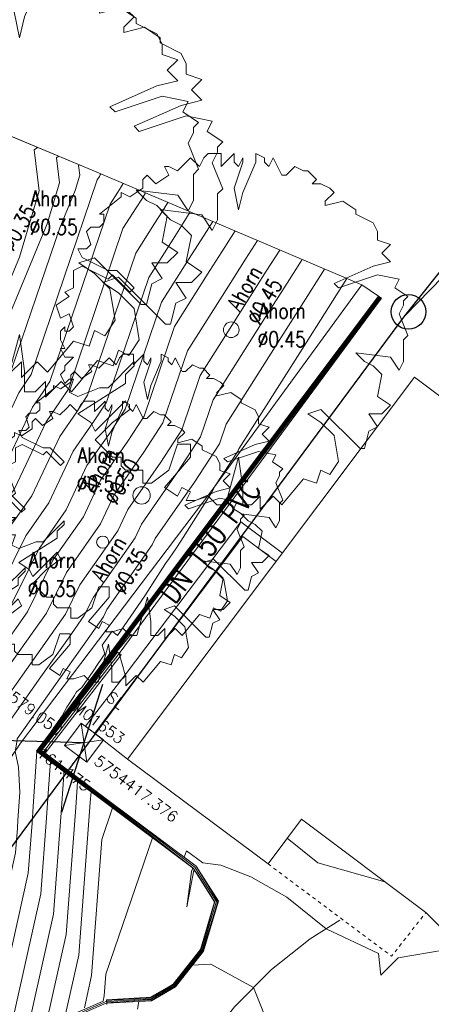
# Model space of a CAD drawing. Header units: metres. Extents: x 3490449 to 3490968, y 5754217 to 5754743.
# Tile 32 of 212: x 3490577 to 3490589, y 5754410 to 5754438. Entities that reach past the tile are written whole.
import ezdxf
from ezdxf.enums import TextEntityAlignment as Align

# ---------------------------------------------------------------- set-up
doc = ezdxf.new("R2010")
doc.units = ezdxf.units.M
doc.header["$LTSCALE"] = 0.25
doc.linetypes.add('Kartierung-07$0$AUSGEZOGEN', pattern=[0])
doc.linetypes.add('Kartierung-07$0$STRICHLINIE', pattern=[19.05, 12.7, -6.35])
for name, color, linetype, lineweight, true_color in [('Kartierung-07$0$$BRUCH', 7, 'Continuous', 18, 0x82563a), ('Kartierung-07$0$$HOEHEN_Haupt', 7, 'Continuous', 18, 0x82563a), ('Kartierung-07$0$$HOEHEN_Mittel', 7, 'Continuous', 18, 0x82563a), ('Kartierung-07$0$$P_INF_FL', 7, 'Kartierung-07$0$AUSGEZOGEN', 18, 0x82563a), ('Kartierung-07$0$$P_INF_H', 7, 'Kartierung-07$0$AUSGEZOGEN', 18, 0x82563a), ('Kartierung-07$0$$P_INF_NR', 7, 'Kartierung-07$0$AUSGEZOGEN', 18, 0x82563a), ('Kartierung-07$0$$P_INF_X', 7, 'Kartierung-07$0$AUSGEZOGEN', 18, 0x82563a), ('Kartierung-07$0$$PKT_SL', 7, 'Continuous', 18, 0x82563a), ('Kartierung-07$0$B_Bau', 7, 'Continuous', 18, 0x82563a), ('Kartierung-07$0$B_Baum', 7, 'Continuous', 18, 0x82563a), ('Kartierung-07$0$B_Befestigt', 7, 'Continuous', 18, 0x82563a), ('Kartierung-07$0$B_Gelaendeknick', 7, 'Continuous', 18, 0x82563a), ('Kartierung-07$0$B_Haus', 7, 'Kartierung-07$0$AUSGEZOGEN', 18, 0x82563a), ('Kartierung-07$0$B_Mauer', 7, 'Kartierung-07$0$AUSGEZOGEN', 18, 0x82563a), ('Kartierung-07$0$B_Rinne', 7, 'Continuous', 18, 0x82563a), ('Kartierung-07$0$B_Schrift_Baum', 7, 'Continuous', 18, 0x82563a), ('Kartierung-07$0$B_Schrift_Baum_60Grad', 7, 'Continuous', 18, 0x82563a), ('Kartierung-07$0$B_Zaun', 7, 'Kartierung-07$0$AUSGEZOGEN', 18, 0x82563a), ('Kartierung-07$0$Hilfe_DGM', 7, 'Continuous', 18, 0x82563a), ('Kartierung-07$0$SYM_SL', 7, 'Kartierung-07$0$AUSGEZOGEN', 18, 0x82563a)]:
    doc.layers.add(name, color=color, linetype=linetype, lineweight=lineweight, true_color=true_color)
for name, color, linetype, true_color in [('Kartierung-07$0$B_MW-Leitung_Aus', 7, 'Continuous', 0x82563a), ('Kartierung-07$0$B_MW-Leitung_HA_Schrift_Aus', 7, 'Continuous', 0x82563a), ('Kartierung-07$0$B_Schachtschrift_MW_HA_Aus', 7, 'Continuous', 0x82563a)]:
    doc.layers.add(name, color=color, linetype=linetype, true_color=true_color)
doc.layers.add('Kartierung-07$0$B_MW-Schacht', color=7, linetype='Continuous')
doc.styles.add('Kartierung-07$0$STANDARD', font='romans.shx', dxfattribs={"width": 0.8})

# ---------------------------------------------------------------- blocks, each defined once
blk = doc.blocks.new('Kartierung-07$0$PKT_SL')
at = {"layer": 'Kartierung-07$0$SYM_SL'}
for p, q in [((-0.5, -0.5), (0.5, 0.5)), ((0.5, -0.5), (-0.5, 0.5)), ((0.5, 0.5), (-0.5, 0.5)), ((-0.5, 0.5), (-0.5, -0.5)), ((0.5, -0.5), (0.5, 0.5)), ((-0.5, -0.5), (0.5, -0.5))]:
    blk.add_line(p, q, dxfattribs=at)
at = {"layer": 'Kartierung-07$0$$P_INF_FL', "style": 'Kartierung-07$0$STANDARD'}
blk.add_attdef('CODE', text='', height=0.8, dxfattribs=at).set_placement((0, 1.7), align=Align.CENTER)
at = {"layer": 'Kartierung-07$0$$P_INF_H', "style": 'Kartierung-07$0$STANDARD'}
blk.add_attdef('H', text='', height=0.8, dxfattribs=at).set_placement((0, -1.4), align=Align.CENTER)
at = {"layer": 'Kartierung-07$0$$P_INF_NR', "style": 'Kartierung-07$0$STANDARD'}
blk.add_attdef('NR', text='', height=0.8, dxfattribs=at).set_placement((0, 0.7), align=Align.CENTER)
at = {"layer": 'Kartierung-07$0$$P_INF_X', "style": 'Kartierung-07$0$STANDARD'}
blk.add_attdef('X', text='', height=0.8, dxfattribs=at).set_placement((-0.9, -0.4), align=Align.RIGHT)
blk.add_attdef('Y', (0.7, -0.4), '', height=0.8, dxfattribs=at)
blk = doc.blocks.new('Kartierung-07$0$B_Baum')
at = {"layer": 'Kartierung-07$0$B_Baum'}
blk.add_lwpolyline([(-0.4417, -0.1918), (-0.4667, -0.1793), (-0.4542, -0.1418), (-0.4667, -0.1418), (-0.4792, -0.1543), (-0.4917, -0.1293), (-0.4792, -0.1168), (-0.4792, -0.1043), (-0.4542, -0.0793), (-0.4792, -0.0793), (-0.4917, -0.0543), (-0.4792, -0.0543), (-0.4917, -0.0293), (-0.4917, -0.0043), (-0.4792, 0.0082), (-0.4792, -0.0043), (-0.4667, -0.0043), (-0.4542, 0.0082), (-0.4667, 0.0457), (-0.4917, 0.0332), (-0.5042, 0.0707), (-0.4667, 0.0957), (-0.4792, 0.1082), (-0.4542, 0.1207), (-0.4542, 0.1457), (-0.4542, 0.1707), (-0.4292, 0.1832), (-0.3542, 0.1457), (-0.3417, 0.1582), (-0.2917, 0.1082), (-0.2792, 0.1207), (-0.3292, 0.1707), (-0.3542, 0.1707), (-0.4292, 0.2082), (-0.4417, 0.2332), (-0.4167, 0.2332), (-0.4042, 0.2457), (-0.4167, 0.2832), (-0.4042, 0.2957), (-0.3792, 0.2957), (-0.3667, 0.3082), (-0.3667, 0.3332), (-0.3792, 0.3332), (-0.3167, 0.3832), (-0.3167, 0.3957), (-0.2917, 0.3832), (-0.2542, 0.4082), (-0.2542, 0.4332), (-0.2417, 0.4457), (-0.2167, 0.4207), (-0.1792, 0.4457), (-0.1917, 0.4707), (-0.1792, 0.4707), (-0.1542, 0.4582), (-0.1292, 0.4832), (-0.1167, 0.4957), (-0.0917, 0.4707), (-0.0792, 0.4957), (-0.0667, 0.5082), (-0.0292, 0.5082), (-0.0292, 0.4707), (-0.0167, 0.4832), (0.0083, 0.5082), (0.0083, 0.4832), (0.0208, 0.4707), (0.0333, 0.4957), (0.0333, 0.4832), (0.0083, 0.4082), (0.0208, 0.3457), (0.0333, 0.3957), (0.0708, 0.4832), (0.0708, 0.5082), (0.0958, 0.4957), (0.0958, 0.4832), (0.1083, 0.4707), (0.1208, 0.4957), (0.1333, 0.4707), (0.1458, 0.4457), (0.1583, 0.4457), (0.1833, 0.4707), (0.2083, 0.4582), (0.2208, 0.4582), (0.2458, 0.4332), (0.2333, 0.4207), (0.2583, 0.4207), (0.2833, 0.4082), (0.2958, 0.3957), (0.2708, 0.3707), (0.2708, 0.3582), (0.3208, 0.3707), (0.3583, 0.3457), (0.3583, 0.3332), (0.4083, 0.3082), (0.4208, 0.2832), (0.4208, 0.2582), (0.4583, 0.2457), (0.4333, 0.2207), (0.4583, 0.1957), (0.4083, 0.1832), (0.2958, 0.1332), (0.3083, 0.1207), (0.4208, 0.1582), (0.4833, 0.1457), (0.4708, 0.1207), (0.5083, 0.0957), (0.4958, 0.0832), (0.4958, 0.0707), (0.4833, 0.0457), (0.5083, -0.0168), (0.4958, -0.0293), (0.4958, -0.0918), (0.4833, -0.1168), (0.4583, -0.0793), (0.3583, -0.0668), (0.3833, -0.0918), (0.4083, -0.1043), (0.4333, -0.1293), (0.4208, -0.1918), (0.4583, -0.2168), (0.4333, -0.2418), (0.3958, -0.2418), (0.4208, -0.2793), (0.3958, -0.2918), (0.3833, -0.3418), (0.3708, -0.3418), (0.2583, -0.2293), (0.2208, -0.2418), (0.2583, -0.2668), (0.2958, -0.3043), (0.3083, -0.3793), (0.2833, -0.4168), (0.2583, -0.4043), (0.2458, -0.4418), (0.2083, -0.4293), (0.1458, -0.5043), (0.1208, -0.4793), (0.0833, -0.5168), (0.0833, -0.4793), (0.0583, -0.5043), (0.0333, -0.5043), (0.0333, -0.4543), (0.0208, -0.3668), (-0.0167, -0.5043), (-0.0417, -0.5043), (-0.0667, -0.4793), (-0.1042, -0.4918), (-0.1292, -0.4918), (-0.1167, -0.4668), (-0.1417, -0.4543), (-0.1542, -0.4793), (-0.1917, -0.4543), (-0.1167, -0.3668), (-0.1167, -0.3293), (-0.1542, -0.3293), (-0.1792, -0.4043), (-0.2292, -0.4418), (-0.2542, -0.4418), (-0.2542, -0.4043), (-0.3042, -0.4043), (-0.3167, -0.3918), (-0.3167, -0.3668), (-0.3417, -0.3668), (-0.3917, -0.3168), (-0.3417, -0.2668), (-0.2917, -0.2293), (-0.3042, -0.2043), (-0.3917, -0.2918), (-0.4042, -0.2668), (-0.4417, -0.2418), (-0.3042, -0.1543), (-0.3042, -0.1293), (-0.2792, -0.1043), (-0.2792, -0.0918), (-0.3542, -0.1668), (-0.3792, -0.1668), (-0.4417, -0.1918)], dxfattribs=at)

msp = doc.modelspace()

# ---------------------------------------------------------------- linework, layer by layer
at = {"layer": 'Kartierung-07$0$$BRUCH', "ltscale": 0.02}
for p, q in [((3490579.288, 5754433.865), (3490572.496, 5754436.7)), ((3490587.047, 5754430.562), (3490579.288, 5754433.865)), ((3490582.705, 5754424.596), (3490587.047, 5754430.562)), ((3490587.529, 5754430.236), (3490577.686, 5754417.131)), ((3490587.609, 5754430.176), (3490577.826, 5754417.151)), ((3490577.23, 5754417.36), (3490582.705, 5754424.596)), ((3490578.965, 5754418.513), (3490580.066, 5754419.944)), ((3490577.884, 5754417.108), (3490578.965, 5754418.513)), ((3490576.151, 5754415.775), (3490577.23, 5754417.36)), ((3490577.686, 5754417.131), (3490579.527, 5754415.755)), ((3490577.826, 5754417.151), (3490577.884, 5754417.108)), ((3490577.884, 5754417.108), (3490579.587, 5754415.835)), ((3490579.527, 5754415.755), (3490582.205, 5754413.753)), ((3490579.587, 5754415.835), (3490582.28, 5754413.822)), ((3490582.205, 5754413.753), (3490582.812, 5754412.791)), ((3490582.28, 5754413.822), (3490582.921, 5754412.806)), ((3490582.812, 5754412.791), (3490582.404, 5754411.412)), ((3490582.921, 5754412.806), (3490582.494, 5754411.365)), ((3490585.56, 5754411.728), (3490586.41, 5754412.257)), ((3490584.445, 5754410.841), (3490585.56, 5754411.728)), ((3490582.404, 5754411.412), (3490581.615, 5754410.419)), ((3490582.494, 5754411.365), (3490581.682, 5754410.342)), ((3490583.385, 5754409.767), (3490584.445, 5754410.841)), ((3490581.615, 5754410.419), (3490580.965, 5754410.039)), ((3490581.682, 5754410.342), (3490580.995, 5754409.941)), ((3490580.965, 5754410.039), (3490579.704, 5754409.967)), ((3490579.71, 5754409.867), (3490579.704, 5754409.967)), ((3490580.995, 5754409.941), (3490579.71, 5754409.867))]:
    msp.add_line(p, q, dxfattribs=at)
at = {"layer": 'Kartierung-07$0$$HOEHEN_Haupt', "ltscale": 0.02}
for points in [[(3490580.182, 5754433.484), (3490580.118, 5754433.383), (3490580.025, 5754433.237), (3490579.803, 5754432.886), (3490578.072, 5754427.781), (3490577.876, 5754427.479), (3490577.567, 5754427.036), (3490576.557, 5754424.893), (3490576.212, 5754424.4), (3490574.688, 5754421.321), (3490574.61, 5754421.21), (3490574.475, 5754421.02), (3490574.305, 5754420.778), (3490574.204, 5754418.291), (3490574.06, 5754417.573), (3490574.045, 5754416.075), (3490570.169, 5754409.409), (3490570.168, 5754409.409), (3490569.931, 5754409.173), (3490569.931, 5754409.173), (3490569.828, 5754409.04)], [(3490583.399, 5754432.115), (3490583.104, 5754431.649), (3490582.678, 5754430.976), (3490581.657, 5754429.365), (3490580.782, 5754426.783), (3490580.295, 5754426.035), (3490579.531, 5754424.935), (3490579.034, 5754423.882), (3490578.157, 5754422.628), (3490577.422, 5754421.143), (3490577.106, 5754420.695), (3490576.562, 5754419.924), (3490575.873, 5754418.946), (3490575.825, 5754417.792), (3490575.528, 5754416.31), (3490575.524, 5754415.864), (3490573.56, 5754412.487), (3490572.953, 5754409.901), (3490572.814, 5754409.283)], [(3490576.371, 5754408.788), (3490577.449, 5754413.613), (3490577.557, 5754415.058), (3490577.589, 5754415.532), (3490577.698, 5754417.122), (3490577.687, 5754417.131), (3490577.687, 5754417.131), (3490577.727, 5754417.186), (3490577.728, 5754417.186), (3490577.915, 5754417.436), (3490577.916, 5754417.436), (3490578.106, 5754417.69), (3490578.106, 5754417.69), (3490578.108, 5754417.693), (3490578.426, 5754418.15), (3490578.562, 5754418.401), (3490578.775, 5754418.734), (3490578.798, 5754418.77), (3490578.841, 5754418.837), (3490578.993, 5754418.965), (3490579.316, 5754419.43), (3490579.464, 5754419.655), (3490579.655, 5754419.93), (3490579.575, 5754420.186), (3490579.859, 5754420.585), (3490580.016, 5754420.464), (3490580.4, 5754421.02), (3490580.804, 5754421.608), (3490581.401, 5754422.534), (3490581.503, 5754422.684), (3490581.605, 5754422.833), (3490581.691, 5754422.959), (3490581.839, 5754423.178), (3490582.699, 5754424.542), (3490582.729, 5754424.586), (3490582.75, 5754424.618), (3490582.831, 5754424.769), (3490583.491, 5754425.785), (3490583.511, 5754425.843), (3490585.33, 5754428.715), (3490586.09, 5754429.915), (3490586.616, 5754430.746)], [(3490579.063, 5754409.74), (3490579.27, 5754410.668), (3490579.563, 5754414.59), (3490579.873, 5754415.496), (3490579.532, 5754415.762), (3490579.46, 5754415.815), (3490578.665, 5754416.456), (3490578.59, 5754416.511), (3490578.282, 5754416.742), (3490577.806, 5754417.117), (3490577.771, 5754417.143), (3490577.787, 5754417.165), (3490577.83, 5754417.222), (3490577.904, 5754417.321), (3490577.977, 5754417.417), (3490577.999, 5754417.446), (3490578.073, 5754417.545), (3490578.177, 5754417.682), (3490578.214, 5754417.731), (3490578.337, 5754417.895), (3490578.425, 5754418.012), (3490578.485, 5754418.092), (3490578.706, 5754418.389), (3490578.867, 5754418.603), (3490578.896, 5754418.642), (3490578.97, 5754418.74), (3490579.034, 5754418.825), (3490579.201, 5754419.046), (3490579.362, 5754419.261), (3490579.491, 5754419.432), (3490579.546, 5754419.504), (3490579.64, 5754419.629), (3490579.769, 5754419.801), (3490579.88, 5754419.947), (3490579.938, 5754420.025), (3490579.957, 5754420.05), (3490580.008, 5754420.117), (3490580.045, 5754420.167), (3490580.507, 5754420.778), (3490580.711, 5754421.051), (3490580.973, 5754421.4), (3490581.561, 5754422.178), (3490581.642, 5754422.285), (3490581.729, 5754422.401), (3490582.158, 5754422.969), (3490582.233, 5754423.069), (3490582.378, 5754423.262), (3490583.079, 5754424.189), (3490583.224, 5754424.383), (3490583.353, 5754424.554), (3490583.78, 5754425.118), (3490583.823, 5754425.176), (3490585.432, 5754427.302), (3490585.703, 5754427.664), (3490585.758, 5754427.737), (3490586.03, 5754428.097), (3490586.413, 5754428.602), (3490586.46, 5754428.664), (3490586.94, 5754429.298), (3490586.979, 5754429.349), (3490587.582, 5754430.144), (3490587.589, 5754430.154), (3490587.606, 5754430.177), (3490587.607, 5754430.178), (3490587.607, 5754430.178)], [(3490577.916, 5754417.436), (3490577.916, 5754417.436)], [(3490580.59, 5754409.697), (3490580.628, 5754409.92), (3490580.993, 5754409.947), (3490581.64, 5754410.324), (3490581.677, 5754410.347), (3490581.722, 5754410.401), (3490582.173, 5754410.961), (3490582.7, 5754410.996), (3490583.931, 5754410.321), (3490584.436, 5754409.042)]]:
    msp.add_lwpolyline(points, dxfattribs=at)
at = {"layer": 'Kartierung-07$0$$HOEHEN_Mittel', "ltscale": 0.02}
for points in [[(3490568.903, 5754410.016), (3490569.181, 5754410.372), (3490569.181, 5754410.372), (3490569.813, 5754411), (3490569.813, 5754411), (3490572.861, 5754416.244), (3490572.885, 5754418.583), (3490572.906, 5754418.69), (3490572.933, 5754419.359), (3490573.373, 5754420.626), (3490573.717, 5754421.425), (3490574.775, 5754425.04), (3490574.923, 5754425.561), (3490575.085, 5754425.924), (3490576.213, 5754428.458), (3490576.145, 5754428.836), (3490577.192, 5754431.364), (3490577.761, 5754433.271), (3490577.62, 5754434.449), (3490577.715, 5754434.522)], [(3490569.134, 5754409.772), (3490569.368, 5754410.073), (3490569.368, 5754410.073), (3490569.902, 5754410.603), (3490569.902, 5754410.603), (3490573.157, 5754416.202), (3490573.178, 5754418.331), (3490573.23, 5754418.59), (3490573.297, 5754420.215), (3490573.55, 5754420.945), (3490573.748, 5754421.406), (3490574.778, 5754424.923), (3490575.045, 5754425.463), (3490575.071, 5754425.499), (3490576.389, 5754428.296), (3490576.424, 5754428.346), (3490576.446, 5754428.38), (3490576.822, 5754429.489), (3490577.995, 5754432.322), (3490578.346, 5754433.499), (3490578.259, 5754434.225), (3490578.318, 5754434.27)], [(3490569.365, 5754409.528), (3490569.556, 5754409.773), (3490569.556, 5754409.773), (3490569.99, 5754410.205), (3490569.991, 5754410.205), (3490573.453, 5754416.159), (3490573.472, 5754418.078), (3490573.555, 5754418.491), (3490573.66, 5754421.071), (3490573.727, 5754421.264), (3490573.78, 5754421.386), (3490574.052, 5754422.317), (3490575.434, 5754425.109), (3490575.566, 5754425.297), (3490576.782, 5754427.876), (3490576.908, 5754428.057), (3490576.988, 5754428.181), (3490578.354, 5754432.207), (3490578.798, 5754433.28), (3490578.931, 5754433.726), (3490578.898, 5754434.001), (3490578.92, 5754434.018)], [(3490579.539, 5754433.758), (3490579.521, 5754433.73), (3490579.495, 5754433.689), (3490579.433, 5754433.59), (3490577.53, 5754427.981), (3490577.392, 5754427.768), (3490577.175, 5754427.456), (3490576.062, 5754425.095), (3490575.823, 5754424.754), (3490574.141, 5754421.356), (3490574.111, 5754421.313), (3490574.058, 5754421.239), (3490573.992, 5754421.145), (3490573.879, 5754418.391), (3490573.766, 5754417.826), (3490573.749, 5754416.117), (3490570.08, 5754409.807), (3490570.079, 5754409.807), (3490569.744, 5754409.473), (3490569.744, 5754409.473), (3490569.597, 5754409.284)], [(3490580.826, 5754433.21), (3490580.715, 5754433.036), (3490580.556, 5754432.784), (3490580.174, 5754432.182), (3490578.614, 5754427.582), (3490578.36, 5754427.191), (3490577.96, 5754426.616), (3490577.053, 5754424.691), (3490576.601, 5754424.045), (3490575.235, 5754421.285), (3490575.109, 5754421.107), (3490574.893, 5754420.801), (3490574.619, 5754420.412), (3490574.528, 5754418.191), (3490574.353, 5754417.321), (3490574.341, 5754416.033), (3490570.258, 5754409.011), (3490570.257, 5754409.011), (3490570.119, 5754408.874), (3490570.119, 5754408.874), (3490570.059, 5754408.796)], [(3490581.469, 5754432.937), (3490581.312, 5754432.689), (3490581.086, 5754432.332), (3490580.545, 5754431.477), (3490579.156, 5754427.382), (3490578.843, 5754426.902), (3490578.353, 5754426.195), (3490577.548, 5754424.489), (3490576.99, 5754423.691), (3490575.781, 5754421.25), (3490575.608, 5754421.004), (3490575.31, 5754420.582), (3490574.932, 5754420.045), (3490574.852, 5754418.091), (3490574.647, 5754417.068), (3490574.636, 5754415.991), (3490570.347, 5754408.613), (3490570.346, 5754408.613), (3490570.307, 5754408.574), (3490570.307, 5754408.574), (3490570.29, 5754408.552)], [(3490582.112, 5754432.663), (3490581.91, 5754432.342), (3490581.617, 5754431.88), (3490580.916, 5754430.773), (3490579.698, 5754427.182), (3490579.327, 5754426.613), (3490578.745, 5754425.775), (3490578.044, 5754424.287), (3490577.379, 5754423.337), (3490576.328, 5754421.214), (3490576.107, 5754420.901), (3490575.728, 5754420.362), (3490575.246, 5754419.679), (3490575.177, 5754417.992), (3490574.941, 5754416.815), (3490574.932, 5754415.949), (3490571.115, 5754409.385)], [(3490571.693, 5754408.188), (3490572.338, 5754410.936), (3490575.228, 5754415.907), (3490575.235, 5754416.563), (3490575.501, 5754417.892), (3490575.559, 5754419.313), (3490576.145, 5754420.143), (3490576.607, 5754420.798), (3490576.875, 5754421.179), (3490577.768, 5754422.982), (3490578.539, 5754424.084), (3490579.138, 5754425.355), (3490579.811, 5754426.324), (3490580.24, 5754426.983), (3490581.286, 5754430.069), (3490582.147, 5754431.428), (3490582.507, 5754431.996), (3490582.756, 5754432.389)], [(3490573.87, 5754408.133), (3490574.104, 5754411.087), (3490574.462, 5754412.672), (3490574.782, 5754414.038), (3490575.82, 5754415.822), (3490575.822, 5754416.058), (3490576.15, 5754417.692), (3490576.186, 5754418.58), (3490576.98, 5754419.705), (3490577.605, 5754420.592), (3490577.969, 5754421.108), (3490578.546, 5754422.273), (3490579.53, 5754423.68), (3490579.923, 5754424.515), (3490580.779, 5754425.746), (3490581.324, 5754426.584), (3490582.028, 5754428.66), (3490583.208, 5754430.524), (3490583.701, 5754431.302), (3490584.042, 5754431.841)], [(3490574.756, 5754408.217), (3490575.171, 5754410.075), (3490575.393, 5754412.891), (3490575.97, 5754415.443), (3490576.004, 5754415.589), (3490576.116, 5754415.78), (3490576.116, 5754415.805), (3490576.474, 5754417.593), (3490576.5, 5754418.214), (3490577.397, 5754419.486), (3490578.104, 5754420.489), (3490578.516, 5754421.072), (3490578.935, 5754421.919), (3490580.025, 5754423.478), (3490580.316, 5754424.095), (3490581.263, 5754425.457), (3490581.866, 5754426.384), (3490582.399, 5754427.956), (3490583.739, 5754430.071), (3490584.298, 5754430.955), (3490584.686, 5754431.567)], [(3490575.294, 5754408.407), (3490576.675, 5754414.587), (3490576.683, 5754414.695), (3490576.71, 5754414.811), (3490576.625, 5754416.194), (3490576.581, 5754416.406), (3490576.799, 5754417.493), (3490576.813, 5754417.847), (3490577.814, 5754419.267), (3490578.604, 5754420.386), (3490579.062, 5754421.037), (3490579.324, 5754421.565), (3490580.521, 5754423.276), (3490580.709, 5754423.674), (3490581.747, 5754425.168), (3490582.408, 5754426.184), (3490582.77, 5754427.252), (3490584.269, 5754429.619), (3490584.895, 5754430.608), (3490585.329, 5754431.293)], [(3490575.832, 5754408.598), (3490577.085, 5754414.202), (3490577.137, 5754414.909), (3490577.153, 5754415.142), (3490577.208, 5754415.943), (3490577.164, 5754416.669), (3490577.069, 5754417.123), (3490577.123, 5754417.393), (3490577.127, 5754417.481), (3490578.232, 5754419.048), (3490579.103, 5754420.283), (3490579.609, 5754421.001), (3490579.713, 5754421.21), (3490581.016, 5754423.074), (3490581.101, 5754423.254), (3490582.231, 5754424.879), (3490582.95, 5754425.985), (3490583.14, 5754426.547), (3490584.8, 5754429.167), (3490585.493, 5754430.261), (3490585.973, 5754431.019)], [(3490576.909, 5754408.979), (3490577.813, 5754413.024), (3490577.976, 5754415.206), (3490578.025, 5754415.922), (3490578.087, 5754416.831), (3490577.711, 5754417.128), (3490577.703, 5754417.133), (3490577.739, 5754417.181), (3490577.748, 5754417.193), (3490577.913, 5754417.413), (3490577.928, 5754417.432), (3490577.932, 5754417.438), (3490578.1, 5754417.661), (3490578.12, 5754417.689), (3490578.128, 5754417.699), (3490578.408, 5754418.072), (3490578.426, 5754418.095), (3490578.437, 5754418.111), (3490578.481, 5754418.169), (3490578.837, 5754418.645), (3490578.902, 5754418.73), (3490578.916, 5754418.749), (3490579.059, 5754418.941), (3490579.091, 5754418.982), (3490579.459, 5754419.472), (3490579.482, 5754419.504), (3490579.492, 5754419.517), (3490579.711, 5754419.809), (3490579.735, 5754419.84), (3490579.755, 5754419.866), (3490579.895, 5754420.053), (3490579.94, 5754420.113), (3490579.949, 5754420.125), (3490580.037, 5754420.243), (3490580.119, 5754420.352), (3490580.638, 5754421.044), (3490581.303, 5754421.93), (3490581.398, 5754422.055), (3490581.619, 5754422.35), (3490581.86, 5754422.67), (3490581.926, 5754422.758), (3490582.146, 5754423.051), (3490582.574, 5754423.622), (3490582.676, 5754423.757), (3490583.164, 5754424.408), (3490583.594, 5754424.981), (3490583.651, 5754425.056), (3490583.809, 5754425.267), (3490584.017, 5754425.542), (3490585.628, 5754427.69), (3490585.953, 5754428.123), (3490585.98, 5754428.159), (3490586.018, 5754428.209), (3490586.409, 5754428.731), (3490586.454, 5754428.79), (3490586.928, 5754429.423), (3490586.98, 5754429.491), (3490586.98, 5754429.492), (3490587.535, 5754430.231), (3490587.535, 5754430.232)], [(3490577.448, 5754409.169), (3490578.178, 5754412.435), (3490578.395, 5754415.354), (3490578.461, 5754416.312), (3490578.476, 5754416.54), (3490577.734, 5754417.125), (3490577.72, 5754417.136), (3490577.751, 5754417.177), (3490577.769, 5754417.2), (3490577.911, 5754417.39), (3490577.94, 5754417.429), (3490577.949, 5754417.44), (3490578.093, 5754417.632), (3490578.134, 5754417.687), (3490578.149, 5754417.707), (3490578.39, 5754418.028), (3490578.426, 5754418.075), (3490578.449, 5754418.106), (3490578.537, 5754418.224), (3490578.845, 5754418.634), (3490578.9, 5754418.708), (3490578.929, 5754418.747), (3490579.053, 5754418.912), (3490579.118, 5754418.998), (3490579.435, 5754419.42), (3490579.485, 5754419.486), (3490579.506, 5754419.514), (3490579.693, 5754419.764), (3490579.743, 5754419.83), (3490579.786, 5754419.887), (3490579.906, 5754420.046), (3490579.944, 5754420.097), (3490579.964, 5754420.123), (3490580.039, 5754420.224), (3490580.216, 5754420.458), (3490580.657, 5754421.045), (3490581.221, 5754421.797), (3490581.439, 5754422.086), (3490581.625, 5754422.334), (3490581.827, 5754422.603), (3490581.984, 5754422.811), (3490582.168, 5754423.056), (3490582.525, 5754423.532), (3490582.777, 5754423.865), (3490583.179, 5754424.402), (3490583.534, 5754424.874), (3490583.683, 5754425.071), (3490583.813, 5754425.244), (3490584.371, 5754425.982), (3490585.647, 5754427.684), (3490585.904, 5754428.027), (3490585.992, 5754428.144), (3490586.117, 5754428.307), (3490586.422, 5754428.714), (3490586.575, 5754428.917), (3490586.941, 5754429.405), (3490587.13, 5754429.654), (3490587.133, 5754429.658), (3490587.553, 5754430.218), (3490587.553, 5754430.218), (3490587.553, 5754430.218)], [(3490577.986, 5754409.36), (3490578.542, 5754411.846), (3490578.814, 5754415.503), (3490578.865, 5754416.25), (3490578.621, 5754416.446), (3490578.602, 5754416.46), (3490578.526, 5754416.518), (3490577.758, 5754417.123), (3490577.737, 5754417.138), (3490577.763, 5754417.173), (3490577.789, 5754417.208), (3490577.909, 5754417.367), (3490577.953, 5754417.425), (3490577.965, 5754417.442), (3490578.086, 5754417.603), (3490578.148, 5754417.685), (3490578.171, 5754417.715), (3490578.372, 5754417.984), (3490578.425, 5754418.054), (3490578.461, 5754418.101), (3490578.594, 5754418.279), (3490578.852, 5754418.624), (3490578.899, 5754418.686), (3490578.943, 5754418.744), (3490579.047, 5754418.883), (3490579.146, 5754419.014), (3490579.41, 5754419.367), (3490579.487, 5754419.468), (3490579.519, 5754419.511), (3490579.676, 5754419.719), (3490579.752, 5754419.821), (3490579.817, 5754419.907), (3490579.917, 5754420.039), (3490579.949, 5754420.082), (3490579.978, 5754420.121), (3490580.041, 5754420.205), (3490580.313, 5754420.565), (3490580.675, 5754421.047), (3490581.138, 5754421.665), (3490581.48, 5754422.117), (3490581.63, 5754422.317), (3490581.794, 5754422.536), (3490582.042, 5754422.864), (3490582.189, 5754423.06), (3490582.476, 5754423.442), (3490582.877, 5754423.973), (3490583.194, 5754424.395), (3490583.473, 5754424.768), (3490583.715, 5754425.087), (3490583.816, 5754425.222), (3490584.725, 5754426.422), (3490585.666, 5754427.677), (3490585.855, 5754427.93), (3490586.005, 5754428.128), (3490586.215, 5754428.405), (3490586.434, 5754428.697), (3490586.697, 5754429.044), (3490586.954, 5754429.386), (3490587.281, 5754429.818), (3490587.285, 5754429.823), (3490587.57, 5754430.204), (3490587.571, 5754430.205), (3490587.571, 5754430.205)], [(3490578.525, 5754409.55), (3490578.906, 5754411.257), (3490579.234, 5754415.651), (3490579.255, 5754415.959), (3490578.643, 5754416.451), (3490578.596, 5754416.486), (3490578.404, 5754416.63), (3490577.782, 5754417.12), (3490577.754, 5754417.141), (3490577.775, 5754417.169), (3490577.81, 5754417.215), (3490577.906, 5754417.344), (3490577.965, 5754417.421), (3490577.982, 5754417.444), (3490578.08, 5754417.574), (3490578.162, 5754417.684), (3490578.192, 5754417.723), (3490578.354, 5754417.939), (3490578.425, 5754418.033), (3490578.473, 5754418.097), (3490578.65, 5754418.334), (3490578.86, 5754418.614), (3490578.897, 5754418.664), (3490578.956, 5754418.742), (3490579.04, 5754418.854), (3490579.173, 5754419.03), (3490579.386, 5754419.314), (3490579.489, 5754419.45), (3490579.532, 5754419.507), (3490579.658, 5754419.674), (3490579.761, 5754419.811), (3490579.849, 5754419.927), (3490579.927, 5754420.032), (3490579.953, 5754420.066), (3490579.993, 5754420.119), (3490580.043, 5754420.186), (3490580.41, 5754420.672), (3490580.693, 5754421.049), (3490581.056, 5754421.532), (3490581.521, 5754422.147), (3490581.636, 5754422.301), (3490581.762, 5754422.469), (3490582.1, 5754422.917), (3490582.211, 5754423.064), (3490582.427, 5754423.352), (3490582.978, 5754424.081), (3490583.209, 5754424.389), (3490583.413, 5754424.661), (3490583.747, 5754425.103), (3490583.819, 5754425.199), (3490585.078, 5754426.862), (3490585.684, 5754427.671), (3490585.807, 5754427.834), (3490586.018, 5754428.112), (3490586.314, 5754428.503), (3490586.447, 5754428.681), (3490586.818, 5754429.171), (3490586.966, 5754429.368), (3490587.431, 5754429.981), (3490587.437, 5754429.989), (3490587.588, 5754430.191), (3490587.589, 5754430.191), (3490587.589, 5754430.191)], [(3490585.341, 5754427.099), (3490585.286, 5754427.048), (3490585.194, 5754426.96), (3490583.826, 5754425.153), (3490583.812, 5754425.134), (3490583.292, 5754424.447), (3490583.239, 5754424.377), (3490583.18, 5754424.297), (3490582.329, 5754423.172), (3490582.255, 5754423.073), (3490582.217, 5754423.022), (3490581.696, 5754422.334), (3490581.647, 5754422.269), (3490581.602, 5754422.209), (3490580.89, 5754421.267), (3490580.729, 5754421.052), (3490580.604, 5754420.885), (3490580.047, 5754420.148), (3490580.023, 5754420.116), (3490579.962, 5754420.035), (3490579.949, 5754420.018), (3490579.911, 5754419.967), (3490579.778, 5754419.791), (3490579.622, 5754419.585), (3490579.559, 5754419.501), (3490579.493, 5754419.414), (3490579.338, 5754419.208), (3490579.228, 5754419.062), (3490579.028, 5754418.796), (3490578.983, 5754418.737), (3490578.894, 5754418.619), (3490578.874, 5754418.593), (3490578.763, 5754418.444), (3490578.497, 5754418.087), (3490578.425, 5754417.992), (3490578.319, 5754417.85), (3490578.235, 5754417.739), (3490578.191, 5754417.68), (3490578.066, 5754417.516), (3490578.015, 5754417.447), (3490577.99, 5754417.413), (3490577.902, 5754417.298), (3490577.851, 5754417.229), (3490577.799, 5754417.16), (3490577.788, 5754417.146), (3490577.83, 5754417.114), (3490578.16, 5754416.854), (3490578.584, 5754416.537), (3490578.686, 5754416.461), (3490579.238, 5754416.017), (3490579.549, 5754415.784), (3490581.028, 5754414.633), (3490579.681, 5754410.705), (3490579.635, 5754410.079), (3490579.602, 5754409.931), (3490578.13, 5754409.282)], [(3490582.461, 5754423.192), (3490582.455, 5754423.202), (3490582.417, 5754423.264), (3490582.28, 5754423.082), (3490582.276, 5754423.078), (3490582.275, 5754423.075), (3490581.663, 5754422.267), (3490581.653, 5754422.253), (3490581.643, 5754422.24), (3490580.808, 5754421.134), (3490580.748, 5754421.054), (3490580.701, 5754420.992), (3490580.048, 5754420.128), (3490580.037, 5754420.114), (3490579.966, 5754420.019), (3490579.96, 5754420.011), (3490579.942, 5754419.987), (3490579.787, 5754419.782), (3490579.604, 5754419.54), (3490579.572, 5754419.497), (3490579.495, 5754419.396), (3490579.314, 5754419.155), (3490579.256, 5754419.078), (3490579.021, 5754418.767), (3490578.997, 5754418.735), (3490578.893, 5754418.597), (3490578.882, 5754418.582), (3490578.819, 5754418.499), (3490578.509, 5754418.082), (3490578.425, 5754417.971), (3490578.301, 5754417.806), (3490578.256, 5754417.747), (3490578.205, 5754417.678), (3490578.06, 5754417.486), (3490578.032, 5754417.449), (3490578.002, 5754417.41), (3490577.9, 5754417.274), (3490577.872, 5754417.237), (3490577.811, 5754417.156), (3490577.805, 5754417.148), (3490577.854, 5754417.112), (3490578.039, 5754416.966), (3490578.578, 5754416.563), (3490578.708, 5754416.465), (3490579.016, 5754416.218), (3490579.566, 5754415.807), (3490582.182, 5754413.77), (3490582.145, 5754413.662), (3490582.008, 5754412.642), (3490582.209, 5754413.705), (3490582.286, 5754413.625), (3490582.781, 5754412.851), (3490582.818, 5754412.792), (3490582.798, 5754412.729), (3490582.427, 5754411.4), (3490582.239, 5754411.167), (3490581.616, 5754410.418), (3490581.099, 5754410.095), (3490580.971, 5754410.021), (3490580.838, 5754410.011), (3490579.849, 5754409.953), (3490579.706, 5754409.942), (3490579.705, 5754409.929), (3490578.513, 5754409.403)], [(3490578.895, 5754409.525), (3490579.707, 5754409.883), (3490579.707, 5754409.911), (3490580.027, 5754409.936), (3490580.666, 5754409.973), (3490580.978, 5754409.996), (3490581.279, 5754410.172), (3490581.636, 5754410.395), (3490582.066, 5754410.911), (3490582.45, 5754411.388), (3490582.691, 5754412.25), (3490582.861, 5754412.798), (3490582.544, 5754413.311), (3490582.24, 5754413.785), (3490580.119, 5754415.412), (3490579.583, 5754415.829), (3490578.793, 5754416.419), (3490578.73, 5754416.47), (3490578.572, 5754416.589), (3490577.917, 5754417.078), (3490577.878, 5754417.109), (3490577.821, 5754417.15), (3490577.823, 5754417.152), (3490577.892, 5754417.244), (3490577.898, 5754417.251), (3490578.014, 5754417.406), (3490578.048, 5754417.451), (3490578.053, 5754417.457), (3490578.219, 5754417.677), (3490578.278, 5754417.755), (3490578.283, 5754417.762), (3490578.425, 5754417.95), (3490578.521, 5754418.077), (3490578.876, 5754418.554), (3490578.889, 5754418.572), (3490578.891, 5754418.575), (3490579.01, 5754418.732), (3490579.015, 5754418.738), (3490579.283, 5754419.094), (3490579.29, 5754419.103), (3490579.498, 5754419.378), (3490579.585, 5754419.494), (3490579.586, 5754419.495), (3490579.641, 5754419.567), (3490579.782, 5754419.731), (3490579.805, 5754419.762), (3490579.828, 5754419.793), (3490579.992, 5754419.991), (3490580.054, 5754420.067), (3490580.411, 5754420.498), (3490580.415, 5754420.418)], [(3490587.712, 5754413.368), (3490585.786, 5754413.915), (3490584.901, 5754414.62)], [(3490579.708, 5754409.836), (3490579.709, 5754409.879), (3490580.206, 5754409.918), (3490580.494, 5754409.935), (3490580.986, 5754409.972), (3490581.46, 5754410.248), (3490581.657, 5754410.371), (3490581.894, 5754410.656), (3490582.474, 5754411.375), (3490582.585, 5754411.772), (3490582.904, 5754412.804), (3490582.306, 5754413.771), (3490582.276, 5754413.818), (3490581.936, 5754414.079), (3490582.001, 5754414.256), (3490582.476, 5754413.909), (3490582.991, 5754413.843), (3490583.849, 5754413.506), (3490584.89, 5754412.92), (3490586.02, 5754412.015), (3490587.527, 5754411.305), (3490587.59, 5754410.679), (3490587.958, 5754411.04), (3490588.095, 5754411.174), (3490589.898, 5754411.48)]]:
    msp.add_lwpolyline(points, dxfattribs=at)
at = {"layer": 'Kartierung-07$0$B_Bau', "ltscale": 0.02}
for points in [[(3490580.237, 5754419.332), (3490583.561, 5754423.737), (3490584.76, 5754422.836)], [(3490584.58, 5754422.596), (3490583.62, 5754423.317), (3490579.357, 5754417.64)]]:
    msp.add_lwpolyline(points, dxfattribs=at)
at = {"layer": 'Kartierung-07$0$B_Bau', "ltscale": 0.02, "elevation": 161.175}
msp.add_lwpolyline([(3490580.237, 5754419.332), (3490579.095, 5754417.846), (3490580.301, 5754416.898)], dxfattribs=at)
at = {"layer": 'Kartierung-07$0$B_Baum'}
for centre, radius in [((3490583.289, 5754429.269, 161.677), 0.225), ((3490580.711, 5754424.498, 162.457), 0.25), ((3490579.591, 5754423.149, 162.262), 0.175)]:
    msp.add_circle(centre, radius, dxfattribs=at)
at = {"layer": 'Kartierung-07$0$B_Befestigt', "ltscale": 0.02, "elevation": 160.768}
msp.add_lwpolyline([(3490582.26, 5754407.182), (3490582.425, 5754408.1), (3490582.792, 5754409.011), (3490583.385, 5754409.767), (3490584.445, 5754410.841), (3490585.56, 5754411.728), (3490586.41, 5754412.257)], dxfattribs=at)
at = {"layer": 'Kartierung-07$0$B_Gelaendeknick', "ltscale": 0.02}
msp.add_lwpolyline([(3490577.884, 5754417.108), (3490578.965, 5754418.513), (3490580.066, 5754419.944)], dxfattribs=at)
at = {"layer": 'Kartierung-07$0$B_Haus', "ltscale": 0.02}
msp.add_line((3490588.567, 5754427.905), (3490580.301, 5754416.898, 161.167), dxfattribs=at)
msp.add_lwpolyline([(3490588.567, 5754427.905), (3490592.604, 5754424.873)], dxfattribs=at)
at = {"layer": 'Kartierung-07$0$B_Haus', "ltscale": 0.02, "elevation": 161.175}
msp.add_lwpolyline([(3490580.301, 5754416.898), (3490584.348, 5754413.883), (3490585.314, 5754415.17), (3490588.89, 5754412.482)], dxfattribs=at)
at = {"layer": 'Kartierung-07$0$B_Haus', "linetype": 'Kartierung-07$0$STRICHLINIE', "ltscale": 0.01, "flags": 128}
msp.add_lwpolyline([(3490584.348, 5754413.883), (3490587.905, 5754411.224), (3490588.89, 5754412.482)], dxfattribs=at)
at = {"layer": 'Kartierung-07$0$B_Mauer', "ltscale": 0.02}
for points in [[(3490587.529, 5754430.236), (3490577.686, 5754417.131), (3490577.824, 5754417.028), (3490579.527, 5754415.755), (3490582.205, 5754413.753), (3490582.812, 5754412.791), (3490582.404, 5754411.412), (3490581.615, 5754410.419), (3490580.965, 5754410.039), (3490579.704, 5754409.967)], [(3490587.609, 5754430.176), (3490577.826, 5754417.151), (3490577.884, 5754417.108), (3490579.587, 5754415.835), (3490582.28, 5754413.822), (3490582.921, 5754412.806), (3490582.494, 5754411.365), (3490581.682, 5754410.342), (3490580.995, 5754409.941), (3490579.71, 5754409.867)], [(3490587.609, 5754430.176), (3490587.529, 5754430.236)], [(3490577.826, 5754417.151), (3490578.891, 5754418.569)], [(3490579.71, 5754409.867), (3490579.704, 5754409.967)]]:
    msp.add_lwpolyline(points, dxfattribs=at)
at = {"layer": 'Kartierung-07$0$B_MW-Leitung_Aus', "ltscale": 0.02}
for p, q in [((3490588.289, 5754429.666), (3490612.641, 5754460.433)), ((3490571.779, 5754407.355), (3490588.289, 5754429.666)), ((3490579.582, 5754419.046), (3490578.408, 5754415.362))]:
    msp.add_line(p, q, dxfattribs=at)
at = {"layer": 'Kartierung-07$0$B_MW-Schacht', "ltscale": 0.02}
msp.add_circle((3490588.388, 5754429.788), 0.5, dxfattribs=at)
at = {"layer": 'Kartierung-07$0$B_Rinne', "ltscale": 0.02}
for points in [[(3490577.832, 5754417.148), (3490578.913, 5754418.553), (3490580.014, 5754419.984)], [(3490577.936, 5754417.068), (3490579.017, 5754418.473), (3490580.118, 5754419.904)], [(3490580.014, 5754419.984), (3490580.118, 5754419.904)]]:
    msp.add_lwpolyline(points, dxfattribs=at)
at = {"layer": 'Kartierung-07$0$B_Schachtschrift_MW_HA_Aus', "ltscale": 0.02}
for points, elevation in [([(3490591.942, 5754433.428), (3490588.289, 5754429.666)], 160.46), ([(3490573.986, 5754417.522), (3490579.05, 5754417.376)], -160.556)]:
    msp.add_lwpolyline(points, dxfattribs=dict(at, elevation=elevation))
at = {"layer": 'Kartierung-07$0$B_Zaun', "ltscale": 0.02}
msp.add_lwpolyline([(3490570.382, 5754408.454), (3490576.151, 5754415.775), (3490577.23, 5754417.36), (3490582.705, 5754424.596), (3490587.047, 5754430.562), (3490579.288, 5754433.865), (3490572.496, 5754436.7), (3490571.615, 5754440.431)], dxfattribs=at)
at = {"layer": 'Kartierung-07$0$Hilfe_DGM', "ltscale": 0.02}
msp.add_lwpolyline([(3490571.615, 5754440.431), (3490572.496, 5754436.7), (3490579.288, 5754433.865), (3490587.047, 5754430.562), (3490587.529, 5754430.236), (3490587.609, 5754430.176), (3490580.066, 5754419.944), (3490580.237, 5754419.332), (3490579.095, 5754417.846), (3490580.301, 5754416.898), (3490584.348, 5754413.883), (3490585.314, 5754415.17), (3490588.89, 5754412.482), (3490590.977, 5754410.407)], dxfattribs=at)

# ---------------------------------------------------------------- block references
at = {"layer": 'Kartierung-07$0$$PKT_SL'}
ref = msp.add_blockref('Kartierung-07$0$PKT_SL', (3490579.05, 5754417.376, 161.175), dxfattribs=dict(at, xscale=0.8000000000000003, yscale=0.8000000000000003, zscale=0.8000000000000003, rotation=323.0915177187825))
ref.add_attrib('Y', '5754417.376', (3490579.306, 5754416.784, 161.175), dxfattribs={"layer": 'Kartierung-07$0$$P_INF_X', "height": 0.32, "rotation": 323.0915, "style": 'Kartierung-07$0$STANDARD'})
ref.add_attrib('X', '3490579.050', dxfattribs={"layer": 'Kartierung-07$0$$P_INF_X', "height": 0.32, "rotation": 323.0915, "style": 'Kartierung-07$0$STANDARD'}).set_placement((3490578.282, 5754417.553, 161.175), align=Align.RIGHT)
ref.add_attrib('H', '161.175', dxfattribs={"layer": 'Kartierung-07$0$$P_INF_H', "height": 0.32, "rotation": 323.0915, "style": 'Kartierung-07$0$STANDARD'}).set_placement((3490578.377, 5754416.481, 161.175), align=Align.CENTER)
ref.add_attrib('CODE', 'SL', dxfattribs={"layer": 'Kartierung-07$0$$P_INF_FL', "height": 0.32, "rotation": 323.0915, "style": 'Kartierung-07$0$STANDARD'}).set_placement((3490579.867, 5754418.464, 161.175), align=Align.CENTER)
ref.add_attrib('NR', 'M01653', dxfattribs={"layer": 'Kartierung-07$0$$P_INF_NR', "height": 0.32, "rotation": 323.0915, "style": 'Kartierung-07$0$STANDARD'}).set_placement((3490579.386, 5754417.824, 161.175), align=Align.CENTER)
at = {"layer": 'Kartierung-07$0$B_Baum'}
for p, xscale, yscale, zscale in [((3490576.251, 5754434.096, 321.288), 12, 12, 12), ((3490576.945, 5754433.534, 320.94), 12, 12, 12), ((3490583.289, 5754429.269, 317.825), 10, 10, 10), ((3490580.711, 5754424.498, 318.605), 8, 8, 8), ((3490579.591, 5754423.149, 318.41), 8, 8, 8)]:
    msp.add_blockref('Kartierung-07$0$B_Baum', p, dxfattribs=dict(at, xscale=xscale, yscale=yscale, zscale=zscale))

# ---------------------------------------------------------------- texts
at = {"layer": 'Kartierung-07$0$B_MW-Leitung_HA_Schrift_Aus', "ltscale": 0.02, "style": 'Kartierung-07$0$STANDARD', "width": 0.8}
msp.add_text('DN 150 PVC', height=0.625, rotation=52.8497, dxfattribs=at).set_placement((3490581.663, 5754421.333))
at = {"layer": 'Kartierung-07$0$B_Schrift_Baum', "char_height": 0.45, "attachment_point": 1, "style": 'Kartierung-07$0$STANDARD'}
for s, insert, width in [('Ahorn', (3490577.515, 5754433.279, -3.143), 1.15575), ('%%C0.35', (3490577.486, 5754432.458, 225.926), 2.55674), ('Ahorn', (3490584.077, 5754430.041, -6.258), 1.15575), ('%%C0.45', (3490584.047, 5754429.221, 222.811), 2.55674), ('Ahorn', (3490578.873, 5754425.882, -5.478), 1.15575), ('%%C0.50', (3490578.844, 5754425.061, 223.591), 2.55674), ('Ahorn', (3490577.463, 5754422.86, -5.673), 1.15575), ('%%C0.35', (3490577.434, 5754422.04, 223.396), 2.55674)]:
    msp.add_mtext(s, dxfattribs=dict(at, insert=insert, width=width))
at = {"layer": 'Kartierung-07$0$B_Schrift_Baum_60Grad', "char_height": 0.45, "attachment_point": 1, "rotation": 60, "style": 'Kartierung-07$0$STANDARD'}
for s, insert, width in [('%%C0.35', (3490576.614, 5754431.724, 225.926), 2.55674), ('Ahorn', (3490583.138, 5754429.995, -6.258), 1.15575), ('%%C0.45', (3490583.704, 5754429.602, 222.811), 2.55674), ('Ahorn', (3490578.98, 5754424.746, -5.478), 1.15575), ('%%C0.50', (3490579.601, 5754424.411, 223.591), 2.55674), ('Ahorn', (3490579.228, 5754422.192, -5.673), 1.15575), ('%%C0.35', (3490579.838, 5754421.83, 223.396), 2.55674)]:
    msp.add_mtext(s, dxfattribs=dict(at, insert=insert, width=width))

doc.saveas('drawing.dxf')
